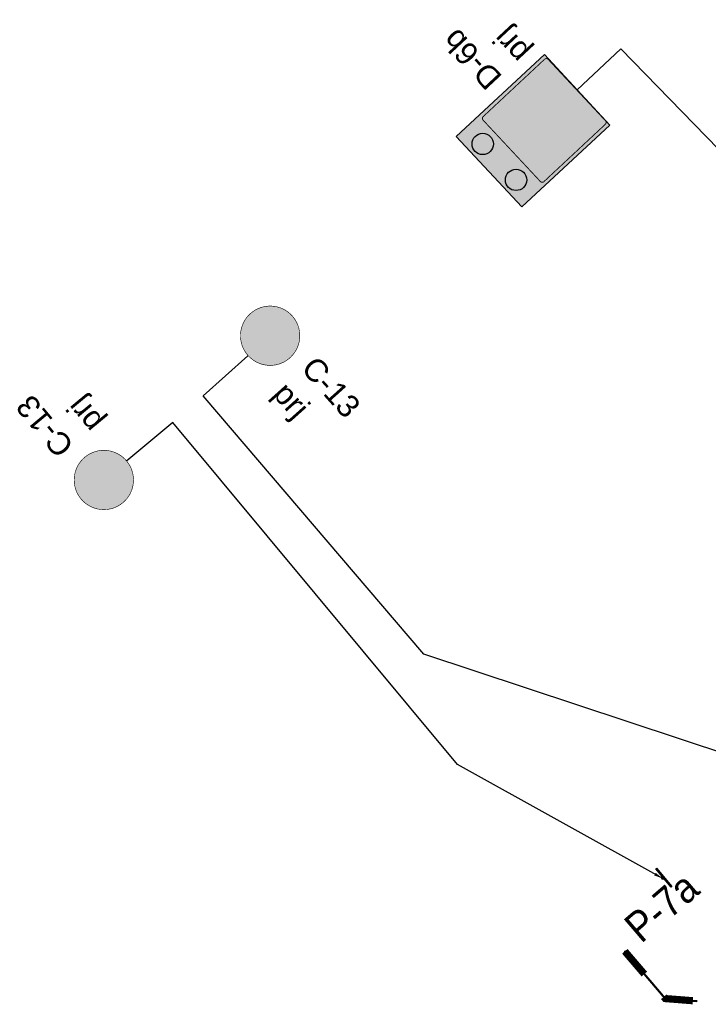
# Model space of a CAD drawing. Header units: metres. Extents: x 7429190 to 7432183, y 5709621 to 5711878.
# Tile 9 of 21: x 7429602 to 7429625, y 5709964 to 5709997. Entities that reach past the tile are written whole.
import ezdxf
from ezdxf.enums import TextEntityAlignment as Align

# ---------------------------------------------------------------- set-up
doc = ezdxf.new("R2010")
doc.units = ezdxf.units.M
doc.layers.add('_Brudnopis', color=22, linetype='Continuous', lineweight=50, plot=False)
for name, color, linetype in [('gaPionowe', 7, 'Continuous'), ('zzz.gaHSDlugosc', 7, 'Continuous'), ('zzz.gaHSDodTekst', 7, 'Continuous'), ('zzz.gaHSDomyslna', 7, 'Continuous'), ('zzz.gaHSKilometraz', 7, 'Continuous'), ('zzz.gaHSNazwa', 7, 'Continuous'), ('zzz.gaHSOpis', 7, 'Continuous'), ('zzz.gaHSStan', 7, 'Continuous'), ('zzz.gaHSTrasa', 7, 'Continuous'), ('zzz.gaVSDodTekst', 7, 'Continuous'), ('zzz.gaVSDomyslna', 7, 'Continuous'), ('zzz.gaVSNazwa', 7, 'Continuous'), ('zzz.gaVSStan', 7, 'Continuous'), ('zzz.gaVSWielkość', 7, 'Continuous')]:
    doc.layers.add(name, color=color, linetype=linetype)
doc.layers.add('gaPoziome', color=7, linetype='Continuous', lineweight=30)
doc.styles.add('GA-ATR-TEXT', font='arial.ttf', dxfattribs={"width": 0.9})
doc.styles.add('GA4-HS-TEXT', font='arial.ttf', dxfattribs={"width": 0.9})
doc.styles.get("Standard").update_dxf_attribs({"font": 'simplex.shx'})
doc.dimstyles.new('GA-LEADER', dxfattribs={"dimtxt": 1, "dimasz": 1, "dimexe": 1, "dimexo": 1, "dimgap": 1, "dimtad": 1, "dimtxsty": 'Standard', "dimcen": 1, "dimadec": 0, "dimazin": 0, "dimtfac": 1, "dimtmove": 0, "dimatfit": 3, "dimfxl": 1, "dimarcsym": 0})

# ---------------------------------------------------------------- blocks, each defined once
blk = doc.blocks.new('gaHSPos')
at = {"color": 0, "linetype": 'Continuous', "lineweight": 0}
blk.add_point((0, 0), dxfattribs=at)
blk = doc.blocks.new('*U29')
at = {"layer": 'zzz.gaHSDomyslna', "color": 140}
for points in [[(0, 0, 0.24, 0.24, 0), (0.65, -0.76, 0.24, 0.24, 0)], [(1.3, -1.519, 0.24, 0.24, 0), (1.351, -1.578, 0.24, 0.24, 0), (2.271, -1.65, 0.24, 0.24, 0)]]:
    blk.add_lwpolyline(points, format="xyseb", dxfattribs=at)
at = {"color": 140}
for p in [(0, 0), (2.408, -1.66)]:
    blk.add_blockref('gaHSPos', p, dxfattribs=at)
blk = doc.blocks.new('z.ga4.HSL-desc')
at = {"layer": 'zzz.gaHSDlugosc', "style": 'GA4-HS-TEXT', "width": 0.9}
blk.add_attdef('LENGTH', (6.026, 0.4), '', height=1, dxfattribs=at)
at = {"layer": 'zzz.gaHSDodTekst', "style": 'GA4-HS-TEXT', "width": 0.9, "flags": 1}
blk.add_attdef('ADDTEXT', (0, -2.744), '', height=1, dxfattribs=at)
at = {"layer": 'zzz.gaHSKilometraz', "style": 'GA4-HS-TEXT', "width": 0.9, "flags": 1}
for tag, p in [('POSITION', (0, -5.695)), ('ID', (0, -7.125))]:
    blk.add_attdef(tag, p, '', height=1, dxfattribs=at)
at = {"layer": 'zzz.gaHSNazwa', "style": 'GA4-HS-TEXT', "width": 0.9}
blk.add_attdef('NAME', (0, 0.4), '', height=1, dxfattribs=at)
at = {"layer": 'zzz.gaHSStan', "style": 'GA4-HS-TEXT', "width": 0.9}
blk.add_attdef('STATE', (0, -1.356), '', height=1, dxfattribs=at)
at = {"layer": 'zzz.gaHSTrasa', "style": 'GA4-HS-TEXT', "width": 0.9, "flags": 1}
blk.add_attdef('ROUTE', (0, -4.27), '', height=1, dxfattribs=at)
blk = doc.blocks.new('gaVScolumn0')
at = {"color": 0, "linetype": 'ByBlock', "lineweight": -2}
blk.add_line((0, 0), (0, 400), dxfattribs=at)
at = {"color": 7, "style": 'GA-ATR-TEXT', "width": 0.9}
blk.add_attdef('X2', text='', height=150, dxfattribs=at).set_placement((-50, 0), align=Align.BOTTOM_RIGHT)
blk = doc.blocks.new('*U113')
at = {"layer": 'zzz.gaVSDomyslna', "lineweight": 0}
h = blk.add_hatch(color=180, dxfattribs=at)
edge = h.paths.add_edge_path()
edge.add_line((-280, 594), (280, 594))
edge.add_arc((280, 580), 14, -0.00027, 89.99994, ccw=False)
edge.add_line((294, 580), (294, 20))
edge.add_arc((280, 20), 14, -89.99991, -0.00027, ccw=False)
edge.add_line((280, 6), (-280, 6))
edge.add_arc((-280, 20), 14, 180.00015, 269.99979, ccw=False)
edge.add_line((-294, 20), (-294, 580))
edge.add_arc((-280, 580), 14, 89.99994, 180.00015, ccw=False)
blk = doc.blocks.new('*U114')
at = {"layer": 'zzz.gaVSDomyslna', "color": 7, "lineweight": 0, "true_color": 0xffffff, "const_width": 6}
blk.add_lwpolyline([(280, 3), (-280, 3, -0.414214), (-297, 20), (-297, 580, -0.414214), (-280, 597), (280, 597, -0.414214), (297, 580), (297, 20, -0.414214), (280, 3, -1)], format="xyb", dxfattribs=at)
blk = doc.blocks.new('*U115')
at = {"layer": 'zzz.gaVSDomyslna', "lineweight": 0, "true_color": 0xffffff}
blk.add_hatch(color=7, dxfattribs=at).paths.add_polyline_path([(0, 484), (-279.438, 0), (279.438, 0)])
blk = doc.blocks.new('*U116')
at = {"layer": 'zzz.gaVSDomyslna', "lineweight": 0, "true_color": 0x000000}
h = blk.add_hatch(color=18, dxfattribs=at)
h.paths.add_polyline_path([(-79.5794, 292.967, 1), (-54.9938, 292.967, 1)])
h.paths.add_polyline_path([(115.82, 247.451, 1), (83.8914, 247.451, 1)])
h.paths.add_polyline_path([(132.936, 217.086), (99.8559, 229.491), (75.0461, 173.669), (41.708, 140.33), (49.461, 123.274), (87.451, 161.264), (93.3838, 172.59), (99.8559, 124.049), (68.8437, 80.6318), (48.079, 18.3377), (25.0221, 15.4556), (25.0221, 7.7679), (65.9057, 0), (87.451, 68.2269), (113.492, 100.186), (160.368, 18.1535), (145.394, 6.079), (145.394, 0), (161.88, 0), (189.613, 15.8471), (137.989, 114.401), (139.659, 119.408), (132.936, 148.859), (132.936, 186.073), (149.475, 164.365), (149.475, 108.543), (166.015, 117.846), (166.015, 173.669)])
h.paths.add_polyline_path([(-40.9448, 257.845), (-52.6523, 281.26), (-65.1274, 276.269), (-111.51, 210.561, 0.332576), (-121.062, 203.368), (-133.648, 159.802, 25.9615), (-127.653, 158.071), (-125.318, 166.154), (-78.1934, 125.605, 1.10824), (-54.9171, 116.969), (-49.6288, 116.969), (-48.7146, 113.312), (-65.0654, 101.896), (-65.0654, 97.9872), (-45.9036, 99.7001, 2.33227), (-29.4758, 156.112), (-36.6125, 167.641), (-24.7345, 209.214)])
h.paths.add_polyline_path([(-57.2334, 214.832), (-98.9897, 185.603), (-119.7, 185.603), (-115.07, 201.628, -0.304217), (-111.887, 204.321), (-101.874, 204.321), (-67.847, 244.02)], flags=16)
h.paths.add_polyline_path([(-53.7138, 194), (-55.3931, 185.603), (-72.0866, 185.603)], flags=16)
h.paths.add_polyline_path([(-56.641, 179.364), (-60.4572, 160.283), (-59.1659, 155.117), (-60.9807, 149.394), (-74.8557, 179.364)], flags=16)
h.paths.add_polyline_path([(-93.0603, 179.364), (-76.6255, 144.303), (-83.0747, 138.036), (-123.414, 172.747), (-121.502, 179.364)], flags=16)
h.paths.add_polyline_path([(-38.9298, 159.53), (-34.781, 152.828, 0.0221974), (-37.5894, 150.577), (-39.0565, 159.087)], flags=16)
h.paths.add_polyline_path([(-38.8999, 100.326), (-29.0768, 101.204), (-31.7949, 116.969), (-16.2481, 116.969, 1.76317), (-11.0361, 126.325), (-26.1801, 150.789, -2.17872)], flags=16)
h.paths.add_polyline_path([(-31.4853, 147.504), (-16.4449, 123.208), (-32.8706, 123.208), (-36.3007, 143.103, -0.0476353)], flags=16)
h.paths.add_polyline_path([(-56.2802, 143.574), (-51.1887, 123.208), (-54.9171, 123.208, 0.191903), (-60.374, 130.663)], flags=16)
h.paths.add_polyline_path([(-64.4881, 138.332), (-66.3216, 132.549, 0.167013), (-74.1237, 130.334), (-78.5661, 134.157)], flags=16)
h.paths.add_polyline_path([(-135.386, 153.787), (-143.371, 126.146, 3.73205), (-137.376, 124.414), (-129.391, 152.055, -21.9545)], flags=16)
h.paths.add_polyline_path([(55, 62.9538), (-221.25, 62.9538), (-232.5, 47.9538), (50, 47.9538)])
h.paths.add_polyline_path([(127.5, 62.9538), (96.5625, 62.9538), (91.875, 47.9538), (135, 47.9538)], flags=17)
h.paths.add_polyline_path([(221.25, 62.9538), (174.375, 62.9538), (183.75, 47.9538), (232.5, 47.9538)])
blk = doc.blocks.new('*U118')
at = {"layer": 'zzz.gaVSDomyslna', "color": 7, "true_color": 0xffffff}
for name, p in [('*U114', (0, 0)), ('*U115', (0, 96))]:
    blk.add_blockref(name, p, dxfattribs=at)
at = {"layer": 'zzz.gaVSDomyslna', "color": 180}
blk.add_blockref('*U113', (0, 0), dxfattribs=at)
at = {"layer": 'zzz.gaVSDomyslna', "color": 18, "true_color": 0x000000}
blk.add_blockref('*U116', (0, 102.0462), dxfattribs=at)
blk = doc.blocks.new('*U112')
at = {"layer": 'zzz.gaVSDomyslna'}
blk.add_blockref('*U118', (0, 0), dxfattribs=at)
at = {"layer": 'zzz.gaVSDodTekst', "flags": 1}
blk.add_attdef('Addtext', text='', height=1, dxfattribs=at).set_placement((0, 0), align=Align.MIDDLE_LEFT)
at = {"layer": 'zzz.gaVSDomyslna', "flags": 1}
for tag in ['Width', 'Height', 'Position', 'Route', 'ItemNo', 'ID']:
    blk.add_attdef(tag, text='', height=1, dxfattribs=at).set_placement((0, 0), align=Align.MIDDLE_LEFT)
at = {"layer": 'zzz.gaVSNazwa', "style": 'GA-ATR-TEXT'}
blk.add_attdef('Name', text='', height=150, dxfattribs=at).set_placement((400, 375), align=Align.MIDDLE_LEFT)
at = {"layer": 'zzz.gaVSStan', "style": 'GA-ATR-TEXT'}
blk.add_attdef('State', text='', height=150, dxfattribs=at).set_placement((400, 120), align=Align.MIDDLE_LEFT)
at = {"layer": 'zzz.gaVSWielkość', "flags": 1}
blk.add_attdef('Size', text='', height=1, dxfattribs=at).set_placement((0, 0), align=Align.MIDDLE_LEFT)
blk = doc.blocks.new('aktywka')
h = blk.add_hatch(color=254)
h.dxf.hatch_style = 1
h.paths.add_polyline_path([(7430548.846, 5711907.162), (7430545.637, 5711907.162), (7430545.637, 5711903.149), (7430548.846, 5711903.149)])
h = blk.add_hatch(color=40)
h.dxf.hatch_style = 1
edge = h.paths.add_edge_path()
edge.add_arc((7430546.423, 5711906.687), 0.356, 0, 360)
h = blk.add_hatch(color=40)
h.dxf.hatch_style = 1
edge = h.paths.add_edge_path()
edge.add_arc((7430548.058, 5711906.687), 0.356, 0, 360)
at = {"color": 254, "flags": 128}
blk.add_lwpolyline([(7430548.846, 5711907.162), (7430545.637, 5711907.162), (7430545.637, 5711903.149), (7430548.846, 5711903.149)], close=True, dxfattribs=at)
at = {"color": 40}
for centre in [(7430546.423, 5711906.687), (7430548.058, 5711906.687)]:
    blk.add_circle(centre, 0.356, dxfattribs=at)
at = {"oblique": 0, "width": 1, "flags": 1}
for tag in ['Addtext', 'Width', 'Size', 'Height', 'Position', 'Route', 'ItemNo']:
    blk.add_attdef(tag, text='', height=0.005, rotation=0, dxfattribs=at).set_placement((7430547.242, 5711903.263), align=Align.MIDDLE_LEFT)
blk = doc.blocks.new('*U420')
at = {"layer": 'zzz.gaVSDomyslna', "lineweight": 0}
blk.add_hatch(color=180, dxfattribs=at).paths.add_polyline_path([(-400, 400, 1), (400, 400, 1)])
blk = doc.blocks.new('*U421')
at = {"layer": 'zzz.gaVSDomyslna', "color": 7, "lineweight": 0, "true_color": 0xffffff, "const_width": 8}
blk.add_lwpolyline([(0, 796, 1), (0, 4, 1), (0, 796, 1.17474)], format="xyb", dxfattribs=at)
blk = doc.blocks.new('*U422')
at = {"layer": 'zzz.gaVSDomyslna', "lineweight": 0, "true_color": 0xffffff}
h = blk.add_hatch(color=7, dxfattribs=at)
h.paths.add_polyline_path([(68.7298, 120), (80.3852, 120, 3.31928), (150.279, 245.471), (101.889, 323.64), (113.417, 360), (160, 360), (160, 400), (39.4574, 400, 0.843718), (36.4063, 381.198), (93.1592, 362.28), (86.0947, 340), (-138.924, 340), (-124.106, 391.293, -0.334944), (-112.567, 400), (-80, 400), (-80, 420), (-112.567, 420, 0.333495), (-143.292, 396.942), (-183.634, 257.298, 25.9615), (-164.42, 251.747), (-156.934, 277.658), (-5.88005, 147.681, 1.10824)])
h.paths.add_polyline_path([(68.7298, 140, 0.191903), (51.2382, 163.896), (93.9215, 298.513), (133.274, 234.943, 0.219028), (80.3852, 140)], flags=16)
h.paths.add_polyline_path([(32.1735, 169.941, 0.167013), (7.16478, 162.841), (-150.83, 298.79), (-144.702, 320), (79.7533, 320)], flags=16)
h.paths.add_polyline_path([(100.455, 120), (192.679, 120, 1.76317), (209.386, 149.991), (160.843, 228.405, -3.23686)], flags=16)
h.paths.add_polyline_path([(100.455, 140, -0.211684), (143.838, 217.878), (192.048, 140)], flags=16)
h.paths.add_polyline_path([(-189.204, 238.016), (-214.8, 149.415, 3.73205), (-195.586, 143.865), (-169.99, 232.466, -21.9545)], flags=16)
blk = doc.blocks.new('*U424')
at = {"layer": 'zzz.gaVSDomyslna', "color": 180, "xscale": 0.5, "yscale": 0.5}
blk.add_blockref('*U420', (0, 0), dxfattribs=at)
at = {"layer": 'zzz.gaVSDomyslna', "color": 7, "true_color": 0xffffff, "xscale": 0.5, "yscale": 0.5}
for name, p in [('*U421', (0, 0)), ('*U422', (0, 110))]:
    blk.add_blockref(name, p, dxfattribs=at)
blk = doc.blocks.new('*U419')
at = {"layer": 'zzz.gaVSDomyslna'}
blk.add_blockref('*U424', (0, 0), dxfattribs=at)
at = {"layer": 'zzz.gaVSDodTekst', "flags": 1}
blk.add_attdef('Addtext', text='', height=1, dxfattribs=at).set_placement((0, 0), align=Align.MIDDLE_LEFT)
at = {"layer": 'zzz.gaVSDomyslna', "flags": 1}
for tag in ['Width', 'Height', 'Position', 'Route', 'ItemNo', 'ID']:
    blk.add_attdef(tag, text='', height=1, dxfattribs=at).set_placement((0, 0), align=Align.MIDDLE_LEFT)
at = {"layer": 'zzz.gaVSNazwa', "style": 'GA-ATR-TEXT'}
blk.add_attdef('Name', text='', height=150, dxfattribs=at).set_placement((300, 275), align=Align.MIDDLE_LEFT)
at = {"layer": 'zzz.gaVSStan', "style": 'GA-ATR-TEXT'}
blk.add_attdef('State', text='', height=150, dxfattribs=at).set_placement((300, 20), align=Align.MIDDLE_LEFT)
at = {"layer": 'zzz.gaVSWielkość', "flags": 1}
blk.add_attdef('Size', text='', height=1, dxfattribs=at).set_placement((0, 0), align=Align.MIDDLE_LEFT)
blk = doc.blocks.new('gaVSPos')
blk.add_point((0, 0))
blk = doc.blocks.new('gaVSTVcolumn0')
at = {"color": 0, "linetype": 'ByBlock', "lineweight": -2}
for p, q in [((-400, -30), (400, -30)), ((-400, -60), (-400, -30)), ((400, -60), (-400, -60)), ((400, -30), (400, -60))]:
    blk.add_line(p, q, dxfattribs=at)
blk.add_circle((0, 0), 30, dxfattribs=at)
blk = doc.blocks.new('*U426')
at = {"layer": 'zzz.gaVSDomyslna', "lineweight": 0}
blk.add_hatch(color=180, dxfattribs=at).paths.add_polyline_path([(-400, 400, 1), (400, 400, 1)])
blk = doc.blocks.new('*U427')
at = {"layer": 'zzz.gaVSDomyslna', "color": 7, "lineweight": 0, "true_color": 0xffffff, "const_width": 8}
blk.add_lwpolyline([(0, 796, 1), (0, 4, 1), (0, 796, 1.17474)], format="xyb", dxfattribs=at)
blk = doc.blocks.new('*U428')
at = {"layer": 'zzz.gaVSDomyslna', "lineweight": 0, "true_color": 0xffffff}
h = blk.add_hatch(color=7, dxfattribs=at)
h.paths.add_polyline_path([(68.7298, 120), (80.3852, 120, 3.31928), (150.279, 245.471), (101.889, 323.64), (113.417, 360), (160, 360), (160, 400), (39.4574, 400, 0.843718), (36.4063, 381.198), (93.1592, 362.28), (86.0947, 340), (-138.924, 340), (-124.106, 391.293, -0.334944), (-112.567, 400), (-80, 400), (-80, 420), (-112.567, 420, 0.333495), (-143.292, 396.942), (-183.634, 257.298, 25.9615), (-164.42, 251.747), (-156.934, 277.658), (-5.88005, 147.681, 1.10824)])
h.paths.add_polyline_path([(68.7298, 140, 0.191903), (51.2382, 163.896), (93.9215, 298.513), (133.274, 234.943, 0.219028), (80.3852, 140)], flags=16)
h.paths.add_polyline_path([(32.1735, 169.941, 0.167013), (7.16478, 162.841), (-150.83, 298.79), (-144.702, 320), (79.7533, 320)], flags=16)
h.paths.add_polyline_path([(100.455, 120), (192.679, 120, 1.76317), (209.386, 149.991), (160.843, 228.405, -3.23686)], flags=16)
h.paths.add_polyline_path([(100.455, 140, -0.211684), (143.838, 217.878), (192.048, 140)], flags=16)
h.paths.add_polyline_path([(-189.204, 238.016), (-214.8, 149.415, 3.73205), (-195.586, 143.865), (-169.99, 232.466, -21.9545)], flags=16)
blk = doc.blocks.new('*U430')
at = {"layer": 'zzz.gaVSDomyslna', "color": 180, "xscale": 0.5, "yscale": 0.5}
blk.add_blockref('*U426', (0, 0), dxfattribs=at)
at = {"layer": 'zzz.gaVSDomyslna', "color": 7, "true_color": 0xffffff, "xscale": 0.5, "yscale": 0.5}
for name, p in [('*U427', (0, 0)), ('*U428', (0, 110))]:
    blk.add_blockref(name, p, dxfattribs=at)
blk = doc.blocks.new('*U425')
at = {"layer": 'zzz.gaVSDomyslna'}
blk.add_blockref('*U430', (0, 0), dxfattribs=at)
at = {"layer": 'zzz.gaVSDodTekst', "flags": 1}
blk.add_attdef('Addtext', text='', height=1, dxfattribs=at).set_placement((0, 0), align=Align.MIDDLE_LEFT)
at = {"layer": 'zzz.gaVSDomyslna', "flags": 1}
for tag in ['Width', 'Height', 'Position', 'Route', 'ItemNo', 'ID']:
    blk.add_attdef(tag, text='', height=1, dxfattribs=at).set_placement((0, 0), align=Align.MIDDLE_LEFT)
at = {"layer": 'zzz.gaVSNazwa', "style": 'GA-ATR-TEXT'}
blk.add_attdef('Name', text='', height=150, dxfattribs=at).set_placement((300, 275), align=Align.MIDDLE_LEFT)
at = {"layer": 'zzz.gaVSStan', "style": 'GA-ATR-TEXT'}
blk.add_attdef('State', text='', height=150, dxfattribs=at).set_placement((300, 20), align=Align.MIDDLE_LEFT)
at = {"layer": 'zzz.gaVSWielkość', "flags": 1}
blk.add_attdef('Size', text='', height=1, dxfattribs=at).set_placement((0, 0), align=Align.MIDDLE_LEFT)

msp = doc.modelspace()

# ---------------------------------------------------------------- linework, layer by layer
at = {"layer": '_Brudnopis', "flags": 128}
msp.add_lwpolyline([(7429622.171, 5709965.63), (7429623.522, 5709964.052), (7429624.579, 5709963.97)], dxfattribs=at)

# ---------------------------------------------------------------- block references
at = {"layer": 'gaPionowe', "xscale": 0.005, "yscale": 0.005}
for name, p, rotation, values in [('*U112', (7429620.578, 5709994.38), 133.0305777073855, {'Name': 'D-6b', 'State': 'prj'}), ('*U419', (7429609.587, 5709985.505), 311.8570514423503, {'Name': 'C-13', 'State': 'prj'}), ('*U425', (7429605.55, 5709981.997), 129.6706425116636, {'Name': 'C-13', 'State': 'prj'})]:
    msp.add_blockref(name, p, dxfattribs=dict(at, rotation=rotation)).add_auto_attribs(values)
at = {"layer": 'gaPionowe'}
for name, p, rotation in [('aktywka', (16671104.388, 4149915.254), 132.8684059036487), ('gaVSPos', (7429623.441, 5709968.058), 129.6708529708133)]:
    msp.add_blockref(name, p, dxfattribs=dict(at, rotation=rotation))
for name, p, xscale, yscale, rotation in [('gaVScolumn0', (7429622.04, 5709995.745), 0.005, 0.005, 133.0307881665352), ('gaVScolumn0', (7429608.097, 5709984.17), 0.005, 0.005, 311.8572619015), ('gaVScolumn0', (7429607.089, 5709983.274), 0.005, 0.005, 129.6708529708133), ('gaVSTVcolumn0', (7429623.441, 5709968.058), 0.001, 0.001, 129.6708529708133)]:
    msp.add_blockref(name, p, dxfattribs=dict(at, xscale=xscale, yscale=yscale, rotation=rotation))
at = {"layer": 'gaPoziome'}
msp.add_blockref('*U29', (7429622.171, 5709965.63), dxfattribs=at)
at = {"layer": 'zzz.gaHSOpis', "rotation": 40.55900960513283}
msp.add_blockref('z.ga4.HSL-desc', (7429622.973, 5709965.565), dxfattribs=at).add_auto_attribs({'LENGTH': 'l=(3.00)', 'NAME': 'P-7a'})

# ---------------------------------------------------------------- leaders
at = {"layer": 'gaPionowe'}
for points in [[(7429632.844, 5709971.361), (7429633.35, 5709984.114), (7429622.04, 5709995.745)], [(7429629.452, 5709970.912), (7429615.465, 5709975.55), (7429608.097, 5709984.17)], [(7429623.441, 5709968.058), (7429616.59, 5709971.862), (7429607.089, 5709983.274)]]:
    msp.add_leader(points, dimstyle='GA-LEADER', override={"dimasz": 0.3}, dxfattribs=at)

doc.saveas('drawing.dxf')
